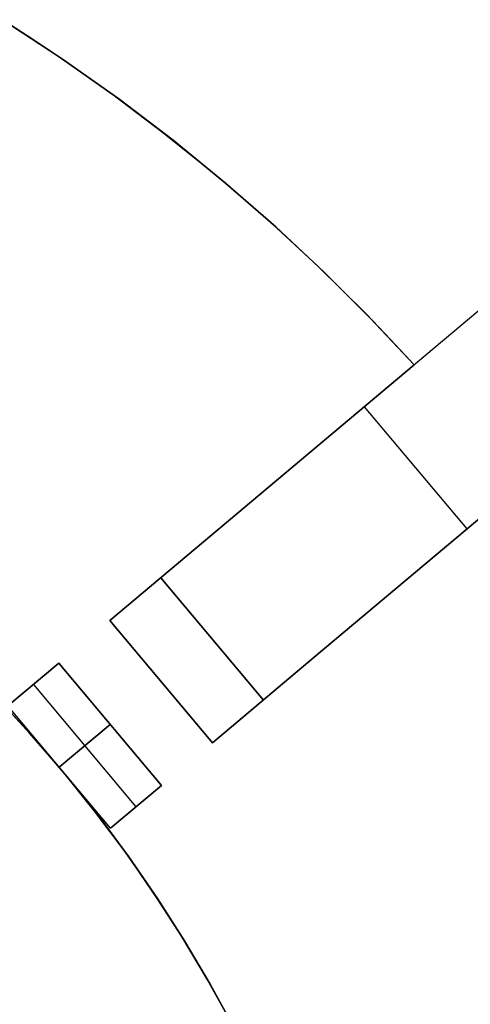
# Model space of a CAD drawing. Header units: millimetres. Extents: x 560 to 900, y 2299 to 2636.
# Tile 42 of 44: x 811 to 845, y 2521 to 2595. Entities that reach past the tile are written whole.
import ezdxf

# ---------------------------------------------------------------- set-up
doc = ezdxf.new("R2010")
doc.units = ezdxf.units.MM

msp = doc.modelspace()

# ---------------------------------------------------------------- linework, layer by layer
at = {"extrusion": (0.866025, -0.5, 2.09054e-15)}
msp.add_lwpolyline([(2672.226, 86.995), (2672.211, 87.849), (2672.168, 88.701), (2672.095, 89.552), (2671.993, 90.399), (2671.862, 91.243), (2671.703, 92.081), (2671.515, 92.914), (2671.299, 93.74), (2671.054, 94.558), (2670.782, 95.367), (2670.483, 96.166), (2670.156, 96.955), (2669.803, 97.732), (2669.423, 98.497), (2669.017, 99.248), (2668.586, 99.985), (2668.13, 100.706), (2667.65, 101.412), (2667.146, 102.101), (2666.619, 102.772), (2666.069, 103.425), (2665.497, 104.059), (2664.903, 104.673), (2664.29, 105.266), (2663.656, 105.838), (2663.003, 106.388), (2662.332, 106.915), (2661.643, 107.419), (2660.937, 107.9), (2660.215, 108.355), (2659.479, 108.787), (2658.727, 109.192), (2657.963, 109.572), (2657.186, 109.925), (2656.397, 110.252), (2655.598, 110.552), (2654.789, 110.824), (2653.971, 111.068), (2653.145, 111.284), (2652.312, 111.472), (2651.474, 111.631), (2650.63, 111.762), (2649.782, 111.864), (2648.932, 111.937), (2648.079, 111.98), (2647.226, 111.995)], dxfattribs=at)
at = {"extrusion": (0.866025, -0.5, -1.74746e-14)}
msp.add_lwpolyline([(2647.226, -188.005), (2648.079, -187.99), (2648.932, -187.947), (2649.782, -187.874), (2650.63, -187.772), (2651.474, -187.641), (2652.312, -187.482), (2653.145, -187.294), (2653.971, -187.078), (2654.789, -186.834), (2655.598, -186.562), (2656.397, -186.262), (2657.186, -185.935), (2657.963, -185.582), (2658.727, -185.202), (2659.479, -184.797), (2660.215, -184.365), (2660.937, -183.91), (2661.643, -183.429), (2662.332, -182.925), (2663.003, -182.398), (2663.656, -181.848), (2664.29, -181.276), (2664.903, -180.683), (2665.497, -180.069), (2666.069, -179.435), (2666.619, -178.782), (2667.146, -178.111), (2667.65, -177.422), (2668.13, -176.716), (2668.586, -175.995), (2669.017, -175.258), (2669.423, -174.507), (2669.803, -173.742), (2670.156, -172.965), (2670.483, -172.176), (2670.782, -171.377), (2671.054, -170.568), (2671.299, -169.75), (2671.515, -168.924), (2671.703, -168.091), (2671.862, -167.253), (2671.993, -166.409), (2672.095, -165.562), (2672.168, -164.711), (2672.211, -163.859), (2672.226, -163.005)], dxfattribs=at)
at = {"extrusion": (0.866025, -0.5, -1.55064e-16)}
msp.add_lwpolyline([(2647.226, 111.995), (2648.079, 111.98), (2648.932, 111.937), (2649.782, 111.864), (2650.63, 111.762), (2651.474, 111.631), (2652.312, 111.472), (2653.145, 111.284), (2653.971, 111.068), (2654.789, 110.824), (2655.598, 110.552), (2656.397, 110.252), (2657.186, 109.925), (2657.963, 109.572), (2658.727, 109.192), (2659.479, 108.787), (2660.215, 108.355), (2660.937, 107.9), (2661.643, 107.419), (2662.332, 106.915), (2663.003, 106.388), (2663.656, 105.838), (2664.29, 105.266), (2664.903, 104.673), (2665.497, 104.059), (2666.069, 103.425), (2666.619, 102.772), (2667.146, 102.101), (2667.65, 101.412), (2668.13, 100.706), (2668.586, 99.985), (2669.017, 99.248), (2669.423, 98.497), (2669.803, 97.732), (2670.156, 96.955), (2670.483, 96.166), (2670.782, 95.367), (2671.054, 94.558), (2671.299, 93.74), (2671.515, 92.914), (2671.703, 92.081), (2671.862, 91.243), (2671.993, 90.399), (2672.095, 89.552), (2672.168, 88.701), (2672.211, 87.849), (2672.226, 86.995)], dxfattribs=at)
at = {"extrusion": (0.866025, -0.5, -3.47948e-14)}
msp.add_lwpolyline([(2672.226, -163.005), (2672.211, -163.859), (2672.168, -164.711), (2672.095, -165.562), (2671.993, -166.409), (2671.862, -167.253), (2671.703, -168.091), (2671.515, -168.924), (2671.299, -169.75), (2671.054, -170.568), (2670.782, -171.377), (2670.483, -172.176), (2670.156, -172.965), (2669.803, -173.742), (2669.423, -174.507), (2669.017, -175.258), (2668.586, -175.995), (2668.13, -176.716), (2667.65, -177.422), (2667.146, -178.111), (2666.619, -178.782), (2666.069, -179.435), (2665.497, -180.069), (2664.903, -180.683), (2664.29, -181.276), (2663.656, -181.848), (2663.003, -182.398), (2662.332, -182.925), (2661.643, -183.429), (2660.937, -183.91), (2660.215, -184.365), (2659.479, -184.797), (2658.727, -185.202), (2657.963, -185.582), (2657.186, -185.935), (2656.397, -186.262), (2655.598, -186.562), (2654.789, -186.834), (2653.971, -187.078), (2653.145, -187.294), (2652.312, -187.482), (2651.474, -187.641), (2650.63, -187.772), (2649.782, -187.874), (2648.932, -187.947), (2648.079, -187.99), (2647.226, -188.005)], dxfattribs=at)
for points in [[(810.136, 2594.656), (814.185, 2592.005), (818.196, 2589.188), (822.16, 2586.205), (826.069, 2583.054), (829.913, 2579.737), (833.683, 2576.253), (837.367, 2572.604), (839.175, 2570.719), (840.958, 2568.793)], [(810.136, 2594.656), (814.185, 2592.005), (818.196, 2589.188), (822.16, 2586.205), (826.069, 2583.054), (829.913, 2579.737), (833.683, 2576.253), (837.367, 2572.604), (839.175, 2570.719), (840.958, 2568.793)], [(810.136, 2594.656), (812.342, 2593.234), (814.513, 2591.781), (818.746, 2588.786), (822.831, 2585.679), (826.766, 2582.47), (830.547, 2579.167), (834.174, 2575.781), (837.644, 2572.32), (840.958, 2568.793)], [(810.136, 2594.656), (812.342, 2593.234), (814.513, 2591.781), (818.746, 2588.786), (822.831, 2585.679), (826.766, 2582.47), (830.547, 2579.167), (834.174, 2575.781), (837.644, 2572.32), (840.958, 2568.793)], [(840.958, 2568.793), (837.644, 2572.32), (834.174, 2575.781), (830.547, 2579.167), (826.766, 2582.47), (822.831, 2585.679), (818.746, 2588.786), (814.513, 2591.781), (812.342, 2593.234), (810.136, 2594.656)], [(840.958, 2568.793), (837.644, 2572.32), (834.174, 2575.781), (830.547, 2579.167), (826.766, 2582.47), (822.831, 2585.679), (818.746, 2588.786), (814.513, 2591.781), (812.342, 2593.234), (810.136, 2594.656)], [(810.136, 2594.656), (814.185, 2592.005), (818.196, 2589.188), (822.16, 2586.205), (826.069, 2583.054), (829.913, 2579.737), (833.683, 2576.253), (837.367, 2572.604), (839.175, 2570.719), (840.958, 2568.793)], [(840.958, 2568.793), (837.644, 2572.32), (834.174, 2575.781), (830.547, 2579.167), (826.766, 2582.47), (822.831, 2585.679), (818.746, 2588.786), (814.513, 2591.781), (812.342, 2593.234), (810.136, 2594.656)], [(840.958, 2568.793), (837.644, 2572.32), (834.174, 2575.781), (830.547, 2579.167), (826.766, 2582.47), (822.831, 2585.679), (818.746, 2588.786), (814.513, 2591.781), (812.342, 2593.234), (810.136, 2594.656)], [(856.371, 2581.726), (818.069, 2549.587)], [(827.263, 2519.235), (825.422, 2522.58), (823.465, 2525.859), (821.395, 2529.068), (819.216, 2532.203), (816.929, 2535.26), (814.537, 2538.237), (812.043, 2541.128), (809.451, 2543.932), (806.763, 2546.643), (803.982, 2549.26), (801.112, 2551.779), (798.157, 2554.196), (795.119, 2556.51), (792.003, 2558.716), (788.812, 2560.814), (785.55, 2562.799), (782.222, 2564.67), (778.83, 2566.424), (775.38, 2568.059), (771.875, 2569.574), (768.319, 2570.966), (764.717, 2572.233), (761.074, 2573.376)], [(827.263, 2519.235), (825.422, 2522.58), (823.465, 2525.859), (821.395, 2529.068), (819.216, 2532.203), (816.929, 2535.26), (814.537, 2538.237), (812.043, 2541.128), (809.451, 2543.932), (806.763, 2546.643), (803.982, 2549.26), (801.112, 2551.779), (798.157, 2554.196), (795.119, 2556.51), (792.003, 2558.716), (788.812, 2560.814), (785.55, 2562.799), (782.222, 2564.67), (778.83, 2566.424), (775.38, 2568.059), (771.875, 2569.574), (768.319, 2570.966), (764.717, 2572.233), (761.074, 2573.376)], [(864.084, 2572.533), (825.782, 2540.394)], [(840.958, 2568.793), (825.729, 2556.014)], [(825.729, 2556.014), (840.958, 2568.793)], [(840.958, 2568.793), (825.729, 2556.014)], [(825.729, 2556.014), (840.958, 2568.793)], [(840.958, 2568.793), (825.729, 2556.014)], [(825.729, 2556.014), (840.958, 2568.793)], [(844.933, 2556.464), (837.22, 2565.656)], [(844.933, 2556.464), (837.22, 2565.656)], [(833.443, 2546.822), (848.671, 2559.6)], [(848.671, 2559.6), (833.443, 2546.822)], [(833.443, 2546.822), (848.671, 2559.6)], [(848.671, 2559.6), (833.443, 2546.822)], [(833.443, 2546.822), (848.671, 2559.6)], [(848.671, 2559.6), (833.443, 2546.822)], [(825.729, 2556.014), (818.069, 2549.587)], [(818.069, 2549.587), (825.729, 2556.014)], [(825.729, 2556.014), (818.069, 2549.587)], [(818.069, 2549.587), (825.729, 2556.014)], [(825.729, 2556.014), (818.069, 2549.587)], [(818.069, 2549.587), (825.729, 2556.014)], [(829.612, 2543.608), (821.899, 2552.8)], [(829.612, 2543.608), (821.899, 2552.8)], [(821.899, 2552.8), (829.612, 2543.608)], [(821.899, 2552.8), (829.612, 2543.608)], [(825.782, 2540.394), (818.069, 2549.587)], [(825.782, 2540.394), (818.069, 2549.587)], [(825.782, 2540.394), (818.069, 2549.587)], [(825.782, 2540.394), (818.069, 2549.587)], [(825.782, 2540.394), (818.069, 2549.587)], [(825.782, 2540.394), (818.069, 2549.587)], [(825.782, 2540.394), (818.069, 2549.587)], [(825.782, 2540.394), (818.069, 2549.587)], [(818.069, 2549.587), (825.782, 2540.394)], [(818.069, 2549.587), (825.782, 2540.394)], [(818.069, 2549.587), (825.782, 2540.394)], [(818.069, 2549.587), (825.782, 2540.394)], [(825.782, 2540.394), (833.443, 2546.822)], [(833.443, 2546.822), (825.782, 2540.394)], [(825.782, 2540.394), (833.443, 2546.822)], [(833.443, 2546.822), (825.782, 2540.394)], [(825.782, 2540.394), (833.443, 2546.822)], [(833.443, 2546.822), (825.782, 2540.394)], [(814.238, 2546.373), (810.408, 2543.159)], [(810.408, 2543.159), (814.238, 2546.373)], [(821.952, 2537.18), (814.238, 2546.373)], [(821.952, 2537.18), (814.238, 2546.373)], [(814.238, 2546.373), (821.952, 2537.18)], [(812.323, 2544.766), (820.037, 2535.573)], [(812.323, 2544.766), (820.037, 2535.573)], [(827.434, 2518.911), (825.616, 2522.239), (823.685, 2525.502), (821.642, 2528.697), (819.491, 2531.82), (817.233, 2534.867), (814.871, 2537.834), (812.409, 2540.717), (809.848, 2543.515)], [(809.848, 2543.515), (812.409, 2540.717), (814.871, 2537.834), (817.233, 2534.867), (819.491, 2531.82), (821.642, 2528.697), (823.685, 2525.502), (825.616, 2522.239), (827.434, 2518.911)], [(818.122, 2533.966), (810.408, 2543.159)], [(818.122, 2533.966), (810.408, 2543.159)], [(818.095, 2541.776), (814.265, 2538.562)], [(814.265, 2538.562), (818.095, 2541.776)], [(818.122, 2533.966), (821.952, 2537.18)], [(821.952, 2537.18), (818.122, 2533.966)]]:
    msp.add_lwpolyline(points)
at = {"extrusion": (-0.642788, 0.766044, -1.40859e-15)}
msp.add_lwpolyline([(-2315.52, 86.995), (-2315.505, 87.849), (-2315.461, 88.701), (-2315.388, 89.552), (-2315.287, 90.399), (-2315.156, 91.243), (-2314.997, 92.081), (-2314.809, 92.914), (-2314.592, 93.74), (-2314.348, 94.558), (-2314.076, 95.367), (-2313.777, 96.166), (-2313.45, 96.955), (-2313.096, 97.732), (-2312.717, 98.497), (-2312.311, 99.248), (-2311.88, 99.985), (-2311.424, 100.706), (-2310.944, 101.412), (-2310.44, 102.101), (-2309.912, 102.772), (-2309.362, 103.425), (-2308.79, 104.059), (-2308.197, 104.673), (-2307.583, 105.266), (-2306.95, 105.838), (-2306.297, 106.388), (-2305.625, 106.915), (-2304.937, 107.419), (-2304.231, 107.9), (-2303.509, 108.355), (-2302.772, 108.787), (-2302.021, 109.192), (-2301.257, 109.572), (-2300.48, 109.925), (-2299.691, 110.252), (-2298.892, 110.552), (-2298.082, 110.824), (-2297.264, 111.068), (-2296.439, 111.284), (-2295.606, 111.472), (-2294.767, 111.631), (-2293.924, 111.762), (-2293.076, 111.864), (-2292.226, 111.937), (-2291.373, 111.98), (-2290.52, 111.995)], dxfattribs=at)
at = {"extrusion": (-0.642788, 0.766044, 9.91711e-15)}
msp.add_lwpolyline([(-2290.52, -188.005), (-2291.373, -187.99), (-2292.226, -187.947), (-2293.076, -187.874), (-2293.924, -187.772), (-2294.767, -187.641), (-2295.606, -187.482), (-2296.439, -187.294), (-2297.264, -187.078), (-2298.082, -186.834), (-2298.892, -186.562), (-2299.691, -186.262), (-2300.48, -185.935), (-2301.257, -185.582), (-2302.021, -185.202), (-2302.772, -184.797), (-2303.509, -184.365), (-2304.231, -183.91), (-2304.937, -183.429), (-2305.625, -182.925), (-2306.297, -182.398), (-2306.95, -181.848), (-2307.583, -181.276), (-2308.197, -180.683), (-2308.79, -180.069), (-2309.362, -179.435), (-2309.912, -178.782), (-2310.44, -178.111), (-2310.944, -177.422), (-2311.424, -176.716), (-2311.88, -175.995), (-2312.311, -175.258), (-2312.717, -174.507), (-2313.096, -173.742), (-2313.45, -172.965), (-2313.777, -172.176), (-2314.076, -171.377), (-2314.348, -170.568), (-2314.592, -169.75), (-2314.809, -168.924), (-2314.997, -168.091), (-2315.156, -167.253), (-2315.287, -166.409), (-2315.388, -165.562), (-2315.461, -164.711), (-2315.505, -163.859), (-2315.52, -163.005)], dxfattribs=at)
at = {"extrusion": (4.54545e-05, -8.01486e-06, 1)}
msp.add_lwpolyline([(839.998, 2467.856), (839.933, 2471.648), (839.737, 2475.435), (839.41, 2479.213), (838.954, 2482.977), (838.368, 2486.724), (837.653, 2490.448), (836.811, 2494.145), (835.841, 2497.811), (834.745, 2501.442), (833.526, 2505.033), (832.183, 2508.579), (830.718, 2512.077), (829.134, 2515.522), (827.432, 2518.911), (825.615, 2522.239), (823.683, 2525.503), (821.64, 2528.698), (819.489, 2531.82), (817.231, 2534.867), (814.869, 2537.834), (812.407, 2540.718), (809.846, 2543.515), (807.191, 2546.222), (804.444, 2548.836), (801.609, 2551.354), (798.688, 2553.773), (795.686, 2556.09), (792.605, 2558.301), (789.451, 2560.406), (786.225, 2562.4), (782.933, 2564.282), (779.578, 2566.049), (776.164, 2567.7), (772.695, 2569.232), (769.175, 2570.643), (765.609, 2571.932), (762, 2573.098), (758.354, 2574.139), (754.674, 2575.053), (750.964, 2575.84), (747.229, 2576.498), (743.474, 2577.027), (739.703, 2577.427), (735.921, 2577.697), (732.131, 2577.835), (728.339, 2577.844), (724.549, 2577.721), (720.765, 2577.468), (716.993, 2577.085), (713.235, 2576.571), (709.498, 2575.929), (705.785, 2575.158), (702.101, 2574.26), (698.45, 2573.235), (694.836, 2572.085), (691.265, 2570.811), (687.739, 2569.415), (684.263, 2567.898), (680.842, 2566.262), (677.479, 2564.509), (674.179, 2562.641), (670.945, 2560.661), (667.781, 2558.57), (664.692, 2556.372), (661.679, 2554.068), (658.748, 2551.662), (655.902, 2549.156), (653.144, 2546.554), (650.477, 2543.858), (647.904, 2541.072), (645.429, 2538.199), (643.055, 2535.242), (640.784, 2532.205), (638.619, 2529.092), (636.562, 2525.906), (634.617, 2522.651), (632.785, 2519.33), (631.069, 2515.949), (629.47, 2512.51), (627.99, 2509.019), (626.632, 2505.478)], dxfattribs=at)
at = {"extrusion": (-4.54545e-05, 8.01486e-06, 1)}
msp.add_lwpolyline([(626.636, 2505.478), (627.994, 2509.018), (629.474, 2512.51), (631.073, 2515.948), (632.789, 2519.33), (634.621, 2522.65), (636.567, 2525.905), (638.623, 2529.091), (640.788, 2532.205), (643.059, 2535.241), (645.434, 2538.198), (647.908, 2541.071), (650.481, 2543.858), (653.148, 2546.553), (655.906, 2549.156), (658.753, 2551.661), (661.684, 2554.068), (664.696, 2556.371), (667.786, 2558.57), (670.949, 2560.66), (674.183, 2562.641), (677.484, 2564.508), (680.846, 2566.261), (684.268, 2567.897), (687.743, 2569.414), (691.269, 2570.81), (694.84, 2572.084), (698.454, 2573.234), (702.105, 2574.259), (705.789, 2575.157), (709.502, 2575.928), (713.24, 2576.571), (716.997, 2577.084), (720.769, 2577.467), (724.553, 2577.72), (728.343, 2577.843), (732.135, 2577.835), (735.925, 2577.696), (739.708, 2577.426), (743.479, 2577.027), (747.234, 2576.497), (750.968, 2575.839), (754.678, 2575.052), (758.358, 2574.138), (762.005, 2573.097), (765.613, 2571.932), (769.179, 2570.642), (772.699, 2569.231), (776.168, 2567.699), (779.582, 2566.048), (782.937, 2564.281), (786.229, 2562.399), (789.455, 2560.405), (792.609, 2558.301), (795.69, 2556.089), (798.692, 2553.772), (801.613, 2551.354), (804.448, 2548.836), (807.195, 2546.221), (809.851, 2543.514), (812.411, 2540.717), (814.874, 2537.833), (817.235, 2534.866), (819.493, 2531.819), (821.645, 2528.697), (823.687, 2525.502), (825.619, 2522.238), (827.436, 2518.91), (829.138, 2515.522), (830.722, 2512.076), (832.187, 2508.578), (833.53, 2505.032), (834.75, 2501.441), (835.845, 2497.811), (836.815, 2494.145), (837.657, 2490.447), (838.372, 2486.723), (838.958, 2482.977), (839.415, 2479.212), (839.741, 2475.434), (839.937, 2471.647), (840.002, 2467.855)], dxfattribs=at)
at = {"extrusion": (-0.642788, 0.766044, -7.9614e-15)}
msp.add_lwpolyline([(-2315.52, 86.995), (-2315.505, 87.849), (-2315.461, 88.701), (-2315.388, 89.552), (-2315.287, 90.399), (-2315.156, 91.243), (-2314.997, 92.081), (-2314.809, 92.914), (-2314.592, 93.74), (-2314.348, 94.558), (-2314.076, 95.367), (-2313.777, 96.166), (-2313.45, 96.955), (-2313.096, 97.732), (-2312.717, 98.497), (-2312.311, 99.248), (-2311.88, 99.985), (-2311.424, 100.706), (-2310.944, 101.412), (-2310.44, 102.101), (-2309.912, 102.772), (-2309.362, 103.425), (-2308.79, 104.059), (-2308.197, 104.673), (-2307.583, 105.266), (-2306.95, 105.838), (-2306.297, 106.388), (-2305.625, 106.915), (-2304.937, 107.419), (-2304.231, 107.9), (-2303.509, 108.355), (-2302.772, 108.787), (-2302.021, 109.192), (-2301.257, 109.572), (-2300.48, 109.925), (-2299.691, 110.252), (-2298.892, 110.552), (-2298.082, 110.824), (-2297.264, 111.068), (-2296.439, 111.284), (-2295.606, 111.472), (-2294.767, 111.631), (-2293.924, 111.762), (-2293.076, 111.864), (-2292.226, 111.937), (-2291.373, 111.98), (-2290.52, 111.995)], dxfattribs=at)
at = {"extrusion": (-0.642788, 0.766044, -2.37267e-14)}
msp.add_lwpolyline([(-2290.52, -188.005), (-2291.373, -187.99), (-2292.226, -187.947), (-2293.076, -187.874), (-2293.924, -187.772), (-2294.767, -187.641), (-2295.606, -187.482), (-2296.439, -187.294), (-2297.264, -187.078), (-2298.082, -186.834), (-2298.892, -186.562), (-2299.691, -186.262), (-2300.48, -185.935), (-2301.257, -185.582), (-2302.021, -185.202), (-2302.772, -184.797), (-2303.509, -184.365), (-2304.231, -183.91), (-2304.937, -183.429), (-2305.625, -182.925), (-2306.297, -182.398), (-2306.95, -181.848), (-2307.583, -181.276), (-2308.197, -180.683), (-2308.79, -180.069), (-2309.362, -179.435), (-2309.912, -178.782), (-2310.44, -178.111), (-2310.944, -177.422), (-2311.424, -176.716), (-2311.88, -175.995), (-2312.311, -175.258), (-2312.717, -174.507), (-2313.096, -173.742), (-2313.45, -172.965), (-2313.777, -172.176), (-2314.076, -171.377), (-2314.348, -170.568), (-2314.592, -169.75), (-2314.809, -168.924), (-2314.997, -168.091), (-2315.156, -167.253), (-2315.287, -166.409), (-2315.388, -165.562), (-2315.461, -164.711), (-2315.505, -163.859), (-2315.52, -163.005)], dxfattribs=at)
at = {"extrusion": (-0.642788, 0.766044, -1.91799e-15)}
msp.add_lwpolyline([(-2290.52, 111.995), (-2291.373, 111.98), (-2292.226, 111.937), (-2293.076, 111.864), (-2293.924, 111.762), (-2294.767, 111.631), (-2295.606, 111.472), (-2296.439, 111.284), (-2297.264, 111.068), (-2298.082, 110.824), (-2298.892, 110.552), (-2299.691, 110.252), (-2300.48, 109.925), (-2301.257, 109.572), (-2302.021, 109.192), (-2302.772, 108.787), (-2303.509, 108.355), (-2304.231, 107.9), (-2304.937, 107.419), (-2305.625, 106.915), (-2306.297, 106.388), (-2306.95, 105.838), (-2307.583, 105.266), (-2308.197, 104.673), (-2308.79, 104.059), (-2309.362, 103.425), (-2309.912, 102.772), (-2310.44, 102.101), (-2310.944, 101.412), (-2311.424, 100.706), (-2311.88, 99.985), (-2312.311, 99.248), (-2312.717, 98.497), (-2313.096, 97.732), (-2313.45, 96.955), (-2313.777, 96.166), (-2314.076, 95.367), (-2314.348, 94.558), (-2314.592, 93.74), (-2314.809, 92.914), (-2314.997, 92.081), (-2315.156, 91.243), (-2315.287, 90.399), (-2315.388, 89.552), (-2315.461, 88.701), (-2315.505, 87.849), (-2315.52, 86.995)], dxfattribs=at)
at = {"extrusion": (-0.642788, 0.766044, -1.13988e-14)}
msp.add_lwpolyline([(-2315.52, -163.005), (-2315.505, -163.859), (-2315.461, -164.711), (-2315.388, -165.562), (-2315.287, -166.409), (-2315.156, -167.253), (-2314.997, -168.091), (-2314.809, -168.924), (-2314.592, -169.75), (-2314.348, -170.568), (-2314.076, -171.377), (-2313.777, -172.176), (-2313.45, -172.965), (-2313.096, -173.742), (-2312.717, -174.507), (-2312.311, -175.258), (-2311.88, -175.995), (-2311.424, -176.716), (-2310.944, -177.422), (-2310.44, -178.111), (-2309.912, -178.782), (-2309.362, -179.435), (-2308.79, -180.069), (-2308.197, -180.683), (-2307.583, -181.276), (-2306.95, -181.848), (-2306.297, -182.398), (-2305.625, -182.925), (-2304.937, -183.429), (-2304.231, -183.91), (-2303.509, -184.365), (-2302.772, -184.797), (-2302.021, -185.202), (-2301.257, -185.582), (-2300.48, -185.935), (-2299.691, -186.262), (-2298.892, -186.562), (-2298.082, -186.834), (-2297.264, -187.078), (-2296.439, -187.294), (-2295.606, -187.482), (-2294.767, -187.641), (-2293.924, -187.772), (-2293.076, -187.874), (-2292.226, -187.947), (-2291.373, -187.99), (-2290.52, -188.005)], dxfattribs=at)
at = {"extrusion": (1, 0, 0)}
for points in [[(2568.793, -12.005), (2568.793, -0.005)], [(2568.793, 39.995), (2568.793, 51.995)], [(2568.793, -128.005), (2568.793, -116.005)], [(2556.014, 118.766), (2556.014, 51.995)], [(2556.014, 39.995), (2556.014, -0.005)], [(2556.014, -12.005), (2556.014, -116.005)], [(2556.014, -128.005), (2556.014, -194.776)], [(2549.587, -128.005), (2549.587, -138.005)], [(2549.587, -12.005), (2549.587, -116.005)], [(2549.587, 39.995), (2549.587, -0.005)], [(2549.587, 61.995), (2549.587, 51.995)], [(2546.822, 118.766), (2546.822, 51.995)], [(2546.822, 39.995), (2546.822, -0.005)], [(2546.822, -12.005), (2546.822, -116.005)], [(2546.822, -128.005), (2546.822, -194.776)], [(2544.99, -128.005), (2544.99, -138.005)], [(2544.99, -12.005), (2544.99, -116.005)], [(2544.99, 39.995), (2544.99, -0.005)], [(2544.99, 61.995), (2544.99, 51.995)], [(2540.394, -138.005), (2540.394, -128.005)], [(2540.394, -116.005), (2540.394, -12.005)], [(2540.394, -0.005), (2540.394, 39.995)], [(2540.394, 51.995), (2540.394, 61.995)]]:
    msp.add_lwpolyline(points, dxfattribs=at)
at = {"extrusion": (-0.642788, 0.766044, 8.29965e-15)}
msp.add_lwpolyline([(-2290.52, 111.995), (-2289.837, 112.007), (-2289.155, 112.042), (-2288.474, 112.1), (-2287.796, 112.181), (-2287.121, 112.286), (-2286.45, 112.413), (-2285.784, 112.564), (-2285.124, 112.737), (-2284.469, 112.932), (-2283.822, 113.15), (-2283.182, 113.389), (-2282.552, 113.651), (-2281.93, 113.934), (-2281.318, 114.237), (-2280.717, 114.562), (-2280.128, 114.907), (-2279.551, 115.271), (-2278.986, 115.656), (-2278.435, 116.059), (-2277.898, 116.481), (-2277.375, 116.921), (-2276.868, 117.378), (-2276.377, 117.853), (-2275.903, 118.344), (-2275.445, 118.851), (-2275.005, 119.373), (-2274.583, 119.91), (-2274.18, 120.461), (-2273.796, 121.026), (-2273.431, 121.603), (-2273.086, 122.193), (-2272.762, 122.794), (-2272.458, 123.405), (-2272.175, 124.027), (-2271.914, 124.658), (-2271.674, 125.297), (-2271.457, 125.945), (-2271.261, 126.599), (-2271.088, 127.26), (-2270.938, 127.926), (-2270.81, 128.597), (-2270.706, 129.272), (-2270.624, 129.95), (-2270.566, 130.63), (-2270.531, 131.312), (-2270.52, 131.995)], dxfattribs=at)
at = {"extrusion": (-0.642788, 0.766044, -4.9062e-16)}
msp.add_lwpolyline([(-2270.52, -208.005), (-2270.531, -207.322), (-2270.566, -206.64), (-2270.624, -205.96), (-2270.706, -205.282), (-2270.81, -204.607), (-2270.938, -203.936), (-2271.088, -203.27), (-2271.261, -202.609), (-2271.457, -201.955), (-2271.674, -201.307), (-2271.914, -200.668), (-2272.175, -200.037), (-2272.458, -199.415), (-2272.762, -198.804), (-2273.086, -198.203), (-2273.431, -197.613), (-2273.796, -197.036), (-2274.18, -196.471), (-2274.583, -195.92), (-2275.005, -195.383), (-2275.445, -194.861), (-2275.903, -194.354), (-2276.377, -193.863), (-2276.868, -193.388), (-2277.375, -192.931), (-2277.898, -192.491), (-2278.435, -192.069), (-2278.986, -191.666), (-2279.551, -191.281), (-2280.128, -190.917), (-2280.717, -190.572), (-2281.318, -190.247), (-2281.93, -189.944), (-2282.552, -189.661), (-2283.182, -189.399), (-2283.822, -189.16), (-2284.469, -188.942), (-2285.124, -188.747), (-2285.784, -188.574), (-2286.45, -188.423), (-2287.121, -188.296), (-2287.796, -188.191), (-2288.474, -188.11), (-2289.155, -188.052), (-2289.837, -188.017), (-2290.52, -188.005)], dxfattribs=at)
at = {"extrusion": (-0.642788, 0.766044, -8.46011e-15)}
msp.add_lwpolyline([(-2270.52, 131.995), (-2270.531, 131.312), (-2270.566, 130.63), (-2270.624, 129.95), (-2270.706, 129.272), (-2270.81, 128.597), (-2270.938, 127.926), (-2271.088, 127.26), (-2271.261, 126.599), (-2271.457, 125.945), (-2271.674, 125.297), (-2271.914, 124.658), (-2272.175, 124.027), (-2272.458, 123.405), (-2272.762, 122.794), (-2273.086, 122.193), (-2273.431, 121.603), (-2273.796, 121.026), (-2274.18, 120.461), (-2274.583, 119.91), (-2275.005, 119.373), (-2275.445, 118.851), (-2275.903, 118.344), (-2276.377, 117.853), (-2276.868, 117.378), (-2277.375, 116.921), (-2277.898, 116.481), (-2278.435, 116.059), (-2278.986, 115.656), (-2279.551, 115.271), (-2280.128, 114.907), (-2280.717, 114.562), (-2281.318, 114.237), (-2281.93, 113.934), (-2282.552, 113.651), (-2283.182, 113.389), (-2283.822, 113.15), (-2284.469, 112.932), (-2285.124, 112.737), (-2285.784, 112.564), (-2286.45, 112.413), (-2287.121, 112.286), (-2287.796, 112.181), (-2288.474, 112.1), (-2289.155, 112.042), (-2289.837, 112.007), (-2290.52, 111.995)], dxfattribs=at)
at = {"extrusion": (-0.642788, 0.766044, -2.08409e-14)}
msp.add_lwpolyline([(-2290.52, -188.005), (-2289.837, -188.017), (-2289.155, -188.052), (-2288.474, -188.11), (-2287.796, -188.191), (-2287.121, -188.296), (-2286.45, -188.423), (-2285.784, -188.574), (-2285.124, -188.747), (-2284.469, -188.942), (-2283.822, -189.16), (-2283.182, -189.399), (-2282.552, -189.661), (-2281.93, -189.944), (-2281.318, -190.247), (-2280.717, -190.572), (-2280.128, -190.917), (-2279.551, -191.281), (-2278.986, -191.666), (-2278.435, -192.069), (-2277.898, -192.491), (-2277.375, -192.931), (-2276.868, -193.388), (-2276.377, -193.863), (-2275.903, -194.354), (-2275.445, -194.861), (-2275.005, -195.383), (-2274.583, -195.92), (-2274.18, -196.471), (-2273.796, -197.036), (-2273.431, -197.613), (-2273.086, -198.203), (-2272.762, -198.804), (-2272.458, -199.415), (-2272.175, -200.037), (-2271.914, -200.668), (-2271.674, -201.307), (-2271.457, -201.955), (-2271.261, -202.609), (-2271.088, -203.27), (-2270.938, -203.936), (-2270.81, -204.607), (-2270.706, -205.282), (-2270.624, -205.96), (-2270.566, -206.64), (-2270.531, -207.322), (-2270.52, -208.005)], dxfattribs=at)
at = {"extrusion": (-0.642788, 0.766044, -6.72741e-15)}
msp.add_lwpolyline([(-2270.52, 131.995), (-2270.531, 131.312), (-2270.566, 130.63), (-2270.624, 129.95), (-2270.706, 129.272), (-2270.81, 128.597), (-2270.938, 127.926), (-2271.088, 127.26), (-2271.261, 126.599), (-2271.457, 125.945), (-2271.674, 125.297), (-2271.914, 124.658), (-2272.175, 124.027), (-2272.458, 123.405), (-2272.762, 122.794), (-2273.086, 122.193), (-2273.431, 121.603), (-2273.796, 121.026), (-2274.18, 120.461), (-2274.583, 119.91), (-2275.005, 119.373), (-2275.445, 118.851), (-2275.903, 118.344), (-2276.377, 117.853), (-2276.868, 117.378), (-2277.375, 116.921), (-2277.898, 116.481), (-2278.435, 116.059), (-2278.986, 115.656), (-2279.551, 115.271), (-2280.128, 114.907), (-2280.717, 114.562), (-2281.318, 114.237), (-2281.93, 113.934), (-2282.552, 113.651), (-2283.182, 113.389), (-2283.822, 113.15), (-2284.469, 112.932), (-2285.124, 112.737), (-2285.784, 112.564), (-2286.45, 112.413), (-2287.121, 112.286), (-2287.796, 112.181), (-2288.474, 112.1), (-2289.155, 112.042), (-2289.837, 112.007), (-2290.52, 111.995)], dxfattribs=at)
at = {"extrusion": (-0.642788, 0.766044, 2.11426e-14)}
msp.add_lwpolyline([(-2290.52, -188.005), (-2289.837, -188.017), (-2289.155, -188.052), (-2288.474, -188.11), (-2287.796, -188.191), (-2287.121, -188.296), (-2286.45, -188.423), (-2285.784, -188.574), (-2285.124, -188.747), (-2284.469, -188.942), (-2283.822, -189.16), (-2283.182, -189.399), (-2282.552, -189.661), (-2281.93, -189.944), (-2281.318, -190.247), (-2280.717, -190.572), (-2280.128, -190.917), (-2279.551, -191.281), (-2278.986, -191.666), (-2278.435, -192.069), (-2277.898, -192.491), (-2277.375, -192.931), (-2276.868, -193.388), (-2276.377, -193.863), (-2275.903, -194.354), (-2275.445, -194.861), (-2275.005, -195.383), (-2274.583, -195.92), (-2274.18, -196.471), (-2273.796, -197.036), (-2273.431, -197.613), (-2273.086, -198.203), (-2272.762, -198.804), (-2272.458, -199.415), (-2272.175, -200.037), (-2271.914, -200.668), (-2271.674, -201.307), (-2271.457, -201.955), (-2271.261, -202.609), (-2271.088, -203.27), (-2270.938, -203.936), (-2270.81, -204.607), (-2270.706, -205.282), (-2270.624, -205.96), (-2270.566, -206.64), (-2270.531, -207.322), (-2270.52, -208.005)], dxfattribs=at)
at = {"extrusion": (-0.642788, 0.766044, -9.31105e-15)}
msp.add_lwpolyline([(-2270.52, 131.995), (-2270.514, 132.336), (-2270.496, 132.677), (-2270.467, 133.018), (-2270.426, 133.357), (-2270.374, 133.694), (-2270.31, 134.03), (-2270.235, 134.363), (-2270.149, 134.693), (-2270.051, 135.02), (-2269.942, 135.344), (-2269.822, 135.664), (-2269.692, 135.979), (-2269.55, 136.29), (-2269.398, 136.596), (-2269.236, 136.896), (-2269.064, 137.191), (-2268.881, 137.48), (-2268.689, 137.762), (-2268.488, 138.037), (-2268.277, 138.306), (-2268.057, 138.567), (-2267.828, 138.821), (-2267.591, 139.066), (-2267.345, 139.303), (-2267.092, 139.532), (-2266.83, 139.752), (-2266.562, 139.963), (-2266.286, 140.165), (-2266.004, 140.357), (-2265.715, 140.539), (-2265.421, 140.712), (-2265.12, 140.874), (-2264.814, 141.026), (-2264.504, 141.167), (-2264.188, 141.298), (-2263.868, 141.418), (-2263.545, 141.526), (-2263.218, 141.624), (-2262.887, 141.711), (-2262.554, 141.786), (-2262.219, 141.85), (-2261.881, 141.902), (-2261.542, 141.943), (-2261.202, 141.972), (-2260.861, 141.989), (-2260.52, 141.995)], dxfattribs=at)
at = {"extrusion": (-0.642788, 0.766044, 4.08283e-15)}
msp.add_lwpolyline([(-2260.52, -218.005), (-2260.861, -217.999), (-2261.202, -217.982), (-2261.542, -217.953), (-2261.881, -217.912), (-2262.219, -217.86), (-2262.554, -217.796), (-2262.887, -217.721), (-2263.218, -217.634), (-2263.545, -217.536), (-2263.868, -217.428), (-2264.188, -217.308), (-2264.504, -217.177), (-2264.814, -217.036), (-2265.12, -216.884), (-2265.421, -216.722), (-2265.715, -216.549), (-2266.004, -216.367), (-2266.286, -216.175), (-2266.562, -215.973), (-2266.83, -215.762), (-2267.092, -215.542), (-2267.345, -215.313), (-2267.591, -215.076), (-2267.828, -214.831), (-2268.057, -214.577), (-2268.277, -214.316), (-2268.488, -214.047), (-2268.689, -213.772), (-2268.881, -213.49), (-2269.064, -213.201), (-2269.236, -212.906), (-2269.398, -212.606), (-2269.55, -212.3), (-2269.692, -211.989), (-2269.822, -211.674), (-2269.942, -211.354), (-2270.051, -211.03), (-2270.149, -210.703), (-2270.235, -210.373), (-2270.31, -210.04), (-2270.374, -209.704), (-2270.426, -209.367), (-2270.467, -209.028), (-2270.496, -208.687), (-2270.514, -208.346), (-2270.52, -208.005)], dxfattribs=at)
at = {"extrusion": (-0.642788, 0.766044, 2.90583e-14)}
msp.add_lwpolyline([(-2265.52, -138.005), (-2265.508, -138.688), (-2265.473, -139.37), (-2265.415, -140.05), (-2265.333, -140.728), (-2265.229, -141.403), (-2265.101, -142.074), (-2264.951, -142.74), (-2264.778, -143.401), (-2264.582, -144.055), (-2264.365, -144.703), (-2264.125, -145.342), (-2263.864, -145.973), (-2263.581, -146.595), (-2263.277, -147.206), (-2262.953, -147.807), (-2262.608, -148.397), (-2262.243, -148.974), (-2261.859, -149.539), (-2261.456, -150.09), (-2261.034, -150.627), (-2260.594, -151.149), (-2260.136, -151.656), (-2259.662, -152.147), (-2259.171, -152.622), (-2258.664, -153.079), (-2258.141, -153.519), (-2257.604, -153.941), (-2257.053, -154.344), (-2256.489, -154.729), (-2255.911, -155.093), (-2255.322, -155.438), (-2254.721, -155.763), (-2254.109, -156.066), (-2253.488, -156.349), (-2252.857, -156.611), (-2252.217, -156.85), (-2251.57, -157.068), (-2250.915, -157.263), (-2250.255, -157.436), (-2249.589, -157.587), (-2248.918, -157.714), (-2248.243, -157.819), (-2247.565, -157.9), (-2246.884, -157.958), (-2246.202, -157.993), (-2245.52, -158.005)], dxfattribs=at)
at = {"extrusion": (-0.642788, 0.766044, -4.58547e-15)}
msp.add_lwpolyline([(-2245.52, 81.995), (-2246.202, 81.983), (-2246.884, 81.948), (-2247.565, 81.89), (-2248.243, 81.809), (-2248.918, 81.704), (-2249.589, 81.577), (-2250.255, 81.426), (-2250.915, 81.253), (-2251.57, 81.058), (-2252.217, 80.84), (-2252.857, 80.601), (-2253.488, 80.339), (-2254.109, 80.056), (-2254.721, 79.753), (-2255.322, 79.428), (-2255.911, 79.083), (-2256.489, 78.719), (-2257.053, 78.334), (-2257.604, 77.931), (-2258.141, 77.509), (-2258.664, 77.069), (-2259.171, 76.612), (-2259.662, 76.137), (-2260.136, 75.646), (-2260.594, 75.139), (-2261.034, 74.617), (-2261.456, 74.08), (-2261.859, 73.529), (-2262.243, 72.964), (-2262.608, 72.387), (-2262.953, 71.797), (-2263.277, 71.196), (-2263.581, 70.585), (-2263.864, 69.963), (-2264.125, 69.332), (-2264.365, 68.693), (-2264.582, 68.045), (-2264.778, 67.391), (-2264.951, 66.73), (-2265.101, 66.064), (-2265.229, 65.393), (-2265.333, 64.718), (-2265.415, 64.04), (-2265.473, 63.36), (-2265.508, 62.678), (-2265.52, 61.995)], dxfattribs=at)
at = {"extrusion": (-0.642788, 0.766044, 3.4178e-14)}
msp.add_lwpolyline([(-2270.52, 131.995), (-2270.514, 132.336), (-2270.496, 132.677), (-2270.467, 133.018), (-2270.426, 133.357), (-2270.374, 133.694), (-2270.31, 134.03), (-2270.235, 134.363), (-2270.149, 134.693), (-2270.051, 135.02), (-2269.942, 135.344), (-2269.822, 135.664), (-2269.692, 135.979), (-2269.55, 136.29), (-2269.398, 136.596), (-2269.236, 136.896), (-2269.064, 137.191), (-2268.881, 137.48), (-2268.689, 137.762), (-2268.488, 138.037), (-2268.277, 138.306), (-2268.057, 138.567), (-2267.828, 138.821), (-2267.591, 139.066), (-2267.345, 139.303), (-2267.092, 139.532), (-2266.83, 139.752), (-2266.562, 139.963), (-2266.286, 140.165), (-2266.004, 140.357), (-2265.715, 140.539), (-2265.421, 140.712), (-2265.12, 140.874), (-2264.814, 141.026), (-2264.504, 141.167), (-2264.188, 141.298), (-2263.868, 141.418), (-2263.545, 141.526), (-2263.218, 141.624), (-2262.887, 141.711), (-2262.554, 141.786), (-2262.219, 141.85), (-2261.881, 141.902), (-2261.542, 141.943), (-2261.202, 141.972), (-2260.861, 141.989), (-2260.52, 141.995)], dxfattribs=at)
at = {"extrusion": (-0.642788, 0.766044, 5.46504e-14)}
msp.add_lwpolyline([(-2260.52, -218.005), (-2260.861, -217.999), (-2261.202, -217.982), (-2261.542, -217.953), (-2261.881, -217.912), (-2262.219, -217.86), (-2262.554, -217.796), (-2262.887, -217.721), (-2263.218, -217.634), (-2263.545, -217.536), (-2263.868, -217.428), (-2264.188, -217.308), (-2264.504, -217.177), (-2264.814, -217.036), (-2265.12, -216.884), (-2265.421, -216.722), (-2265.715, -216.549), (-2266.004, -216.367), (-2266.286, -216.175), (-2266.562, -215.973), (-2266.83, -215.762), (-2267.092, -215.542), (-2267.345, -215.313), (-2267.591, -215.076), (-2267.828, -214.831), (-2268.057, -214.577), (-2268.277, -214.316), (-2268.488, -214.047), (-2268.689, -213.772), (-2268.881, -213.49), (-2269.064, -213.201), (-2269.236, -212.906), (-2269.398, -212.606), (-2269.55, -212.3), (-2269.692, -211.989), (-2269.822, -211.674), (-2269.942, -211.354), (-2270.051, -211.03), (-2270.149, -210.703), (-2270.235, -210.373), (-2270.31, -210.04), (-2270.374, -209.704), (-2270.426, -209.367), (-2270.467, -209.028), (-2270.496, -208.687), (-2270.514, -208.346), (-2270.52, -208.005)], dxfattribs=at)
at = {"extrusion": (-0.642788, 0.766044, 2.84992e-14)}
msp.add_lwpolyline([(-2245.52, -158.005), (-2246.202, -157.993), (-2246.884, -157.958), (-2247.565, -157.9), (-2248.243, -157.819), (-2248.918, -157.714), (-2249.589, -157.587), (-2250.255, -157.436), (-2250.915, -157.263), (-2251.57, -157.068), (-2252.217, -156.85), (-2252.857, -156.611), (-2253.488, -156.349), (-2254.109, -156.066), (-2254.721, -155.763), (-2255.322, -155.438), (-2255.911, -155.093), (-2256.489, -154.729), (-2257.053, -154.344), (-2257.604, -153.941), (-2258.141, -153.519), (-2258.664, -153.079), (-2259.171, -152.622), (-2259.662, -152.147), (-2260.136, -151.656), (-2260.594, -151.149), (-2261.034, -150.627), (-2261.456, -150.09), (-2261.859, -149.539), (-2262.243, -148.974), (-2262.608, -148.397), (-2262.953, -147.807), (-2263.277, -147.206), (-2263.581, -146.595), (-2263.864, -145.973), (-2264.125, -145.342), (-2264.365, -144.703), (-2264.582, -144.055), (-2264.778, -143.401), (-2264.951, -142.74), (-2265.101, -142.074), (-2265.229, -141.403), (-2265.333, -140.728), (-2265.415, -140.05), (-2265.473, -139.37), (-2265.508, -138.688), (-2265.52, -138.005)], dxfattribs=at)
at = {"extrusion": (-0.642788, 0.766044, -6.83389e-15)}
msp.add_lwpolyline([(-2265.52, 61.995), (-2265.508, 62.678), (-2265.473, 63.36), (-2265.415, 64.04), (-2265.333, 64.718), (-2265.229, 65.393), (-2265.101, 66.064), (-2264.951, 66.73), (-2264.778, 67.391), (-2264.582, 68.045), (-2264.365, 68.693), (-2264.125, 69.332), (-2263.864, 69.963), (-2263.581, 70.585), (-2263.277, 71.196), (-2262.953, 71.797), (-2262.608, 72.387), (-2262.243, 72.964), (-2261.859, 73.529), (-2261.456, 74.08), (-2261.034, 74.617), (-2260.594, 75.139), (-2260.136, 75.646), (-2259.662, 76.137), (-2259.171, 76.612), (-2258.664, 77.069), (-2258.141, 77.509), (-2257.604, 77.931), (-2257.053, 78.334), (-2256.489, 78.719), (-2255.911, 79.083), (-2255.322, 79.428), (-2254.721, 79.753), (-2254.109, 80.056), (-2253.488, 80.339), (-2252.857, 80.601), (-2252.217, 80.84), (-2251.57, 81.058), (-2250.915, 81.253), (-2250.255, 81.426), (-2249.589, 81.577), (-2248.918, 81.704), (-2248.243, 81.809), (-2247.565, 81.89), (-2246.884, 81.948), (-2246.202, 81.983), (-2245.52, 81.995)], dxfattribs=at)
at = {"extrusion": (-0.642788, 0.766044, -4.16677e-15)}
msp.add_lwpolyline([(-2260.52, 141.995), (-2260.861, 141.989), (-2261.202, 141.972), (-2261.542, 141.943), (-2261.881, 141.902), (-2262.219, 141.85), (-2262.554, 141.786), (-2262.887, 141.711), (-2263.218, 141.624), (-2263.545, 141.526), (-2263.868, 141.418), (-2264.188, 141.298), (-2264.504, 141.167), (-2264.814, 141.026), (-2265.12, 140.874), (-2265.421, 140.712), (-2265.715, 140.539), (-2266.004, 140.357), (-2266.286, 140.165), (-2266.562, 139.963), (-2266.83, 139.752), (-2267.092, 139.532), (-2267.345, 139.303), (-2267.591, 139.066), (-2267.828, 138.821), (-2268.057, 138.567), (-2268.277, 138.306), (-2268.488, 138.037), (-2268.689, 137.762), (-2268.881, 137.48), (-2269.064, 137.191), (-2269.236, 136.896), (-2269.398, 136.596), (-2269.55, 136.29), (-2269.692, 135.979), (-2269.822, 135.664), (-2269.942, 135.344), (-2270.051, 135.02), (-2270.149, 134.693), (-2270.235, 134.363), (-2270.31, 134.03), (-2270.374, 133.694), (-2270.426, 133.357), (-2270.467, 133.018), (-2270.496, 132.677), (-2270.514, 132.336), (-2270.52, 131.995)], dxfattribs=at)
at = {"extrusion": (-0.642788, 0.766044, 5.48445e-14)}
msp.add_lwpolyline([(-2270.52, -208.005), (-2270.514, -208.346), (-2270.496, -208.687), (-2270.467, -209.028), (-2270.426, -209.367), (-2270.374, -209.704), (-2270.31, -210.04), (-2270.235, -210.373), (-2270.149, -210.703), (-2270.051, -211.03), (-2269.942, -211.354), (-2269.822, -211.674), (-2269.692, -211.989), (-2269.55, -212.3), (-2269.398, -212.606), (-2269.236, -212.906), (-2269.064, -213.201), (-2268.881, -213.49), (-2268.689, -213.772), (-2268.488, -214.047), (-2268.277, -214.316), (-2268.057, -214.577), (-2267.828, -214.831), (-2267.591, -215.076), (-2267.345, -215.313), (-2267.092, -215.542), (-2266.83, -215.762), (-2266.562, -215.973), (-2266.286, -216.175), (-2266.004, -216.367), (-2265.715, -216.549), (-2265.421, -216.722), (-2265.12, -216.884), (-2264.814, -217.036), (-2264.504, -217.177), (-2264.188, -217.308), (-2263.868, -217.428), (-2263.545, -217.536), (-2263.218, -217.634), (-2262.887, -217.721), (-2262.554, -217.796), (-2262.219, -217.86), (-2261.881, -217.912), (-2261.542, -217.953), (-2261.202, -217.982), (-2260.861, -217.999), (-2260.52, -218.005)], dxfattribs=at)
at = {"extrusion": (-0.642788, 0.766044, -5.77146e-15)}
msp.add_lwpolyline([(-2245.52, -158.005), (-2246.202, -157.993), (-2246.884, -157.958), (-2247.565, -157.9), (-2248.243, -157.819), (-2248.918, -157.714), (-2249.589, -157.587), (-2250.255, -157.436), (-2250.915, -157.263), (-2251.57, -157.068), (-2252.217, -156.85), (-2252.857, -156.611), (-2253.488, -156.349), (-2254.109, -156.066), (-2254.721, -155.763), (-2255.322, -155.438), (-2255.911, -155.093), (-2256.489, -154.729), (-2257.053, -154.344), (-2257.604, -153.941), (-2258.141, -153.519), (-2258.664, -153.079), (-2259.171, -152.622), (-2259.662, -152.147), (-2260.136, -151.656), (-2260.594, -151.149), (-2261.034, -150.627), (-2261.456, -150.09), (-2261.859, -149.539), (-2262.243, -148.974), (-2262.608, -148.397), (-2262.953, -147.807), (-2263.277, -147.206), (-2263.581, -146.595), (-2263.864, -145.973), (-2264.125, -145.342), (-2264.365, -144.703), (-2264.582, -144.055), (-2264.778, -143.401), (-2264.951, -142.74), (-2265.101, -142.074), (-2265.229, -141.403), (-2265.333, -140.728), (-2265.415, -140.05), (-2265.473, -139.37), (-2265.508, -138.688), (-2265.52, -138.005)], dxfattribs=at)
at = {"extrusion": (-0.642788, 0.766044, 2.32896e-14)}
msp.add_lwpolyline([(-2265.52, 61.995), (-2265.508, 62.678), (-2265.473, 63.36), (-2265.415, 64.04), (-2265.333, 64.718), (-2265.229, 65.393), (-2265.101, 66.064), (-2264.951, 66.73), (-2264.778, 67.391), (-2264.582, 68.045), (-2264.365, 68.693), (-2264.125, 69.332), (-2263.864, 69.963), (-2263.581, 70.585), (-2263.277, 71.196), (-2262.953, 71.797), (-2262.608, 72.387), (-2262.243, 72.964), (-2261.859, 73.529), (-2261.456, 74.08), (-2261.034, 74.617), (-2260.594, 75.139), (-2260.136, 75.646), (-2259.662, 76.137), (-2259.171, 76.612), (-2258.664, 77.069), (-2258.141, 77.509), (-2257.604, 77.931), (-2257.053, 78.334), (-2256.489, 78.719), (-2255.911, 79.083), (-2255.322, 79.428), (-2254.721, 79.753), (-2254.109, 80.056), (-2253.488, 80.339), (-2252.857, 80.601), (-2252.217, 80.84), (-2251.57, 81.058), (-2250.915, 81.253), (-2250.255, 81.426), (-2249.589, 81.577), (-2248.918, 81.704), (-2248.243, 81.809), (-2247.565, 81.89), (-2246.884, 81.948), (-2246.202, 81.983), (-2245.52, 81.995)], dxfattribs=at)
at = {"extrusion": (-0.642788, 0.766044, 2.74745e-14)}
msp.add_lwpolyline([(-2255.52, 141.995), (-2255.178, 141.989), (-2254.837, 141.972), (-2254.497, 141.943), (-2254.158, 141.902), (-2253.82, 141.85), (-2253.485, 141.786), (-2253.152, 141.711), (-2252.822, 141.624), (-2252.494, 141.526), (-2252.171, 141.418), (-2251.851, 141.298), (-2251.536, 141.167), (-2251.225, 141.026), (-2250.919, 140.874), (-2250.618, 140.712), (-2250.324, 140.539), (-2250.035, 140.357), (-2249.753, 140.165), (-2249.477, 139.963), (-2249.209, 139.752), (-2248.948, 139.532), (-2248.694, 139.303), (-2248.448, 139.066), (-2248.211, 138.821), (-2247.982, 138.567), (-2247.762, 138.306), (-2247.551, 138.037), (-2247.35, 137.762), (-2247.158, 137.48), (-2246.975, 137.191), (-2246.803, 136.896), (-2246.641, 136.596), (-2246.489, 136.29), (-2246.347, 135.979), (-2246.217, 135.664), (-2246.097, 135.344), (-2245.988, 135.02), (-2245.89, 134.693), (-2245.804, 134.363), (-2245.729, 134.03), (-2245.665, 133.694), (-2245.613, 133.357), (-2245.572, 133.018), (-2245.543, 132.677), (-2245.525, 132.336), (-2245.52, 131.995)], dxfattribs=at)
at = {"extrusion": (-0.642788, 0.766044, -6.92783e-14)}
msp.add_lwpolyline([(-2245.52, -208.005), (-2245.525, -208.346), (-2245.543, -208.687), (-2245.572, -209.028), (-2245.613, -209.367), (-2245.665, -209.704), (-2245.729, -210.04), (-2245.804, -210.373), (-2245.89, -210.703), (-2245.988, -211.03), (-2246.097, -211.354), (-2246.217, -211.674), (-2246.347, -211.989), (-2246.489, -212.3), (-2246.641, -212.606), (-2246.803, -212.906), (-2246.975, -213.201), (-2247.158, -213.49), (-2247.35, -213.772), (-2247.551, -214.047), (-2247.762, -214.316), (-2247.982, -214.577), (-2248.211, -214.831), (-2248.448, -215.076), (-2248.694, -215.313), (-2248.948, -215.542), (-2249.209, -215.762), (-2249.477, -215.973), (-2249.753, -216.175), (-2250.035, -216.367), (-2250.324, -216.549), (-2250.618, -216.722), (-2250.919, -216.884), (-2251.225, -217.036), (-2251.536, -217.177), (-2251.851, -217.308), (-2252.171, -217.428), (-2252.494, -217.536), (-2252.822, -217.634), (-2253.152, -217.721), (-2253.485, -217.796), (-2253.82, -217.86), (-2254.158, -217.912), (-2254.497, -217.953), (-2254.837, -217.982), (-2255.178, -217.999), (-2255.52, -218.005)], dxfattribs=at)
at = {"extrusion": (-0.642788, 0.766044, 2.1827e-14)}
msp.add_lwpolyline([(-2245.52, 131.995), (-2245.525, 132.336), (-2245.543, 132.677), (-2245.572, 133.018), (-2245.613, 133.357), (-2245.665, 133.694), (-2245.729, 134.03), (-2245.804, 134.363), (-2245.89, 134.693), (-2245.988, 135.02), (-2246.097, 135.344), (-2246.217, 135.664), (-2246.347, 135.979), (-2246.489, 136.29), (-2246.641, 136.596), (-2246.803, 136.896), (-2246.975, 137.191), (-2247.158, 137.48), (-2247.35, 137.762), (-2247.551, 138.037), (-2247.762, 138.306), (-2247.982, 138.567), (-2248.211, 138.821), (-2248.448, 139.066), (-2248.694, 139.303), (-2248.948, 139.532), (-2249.209, 139.752), (-2249.477, 139.963), (-2249.753, 140.165), (-2250.035, 140.357), (-2250.324, 140.539), (-2250.618, 140.712), (-2250.919, 140.874), (-2251.225, 141.026), (-2251.536, 141.167), (-2251.851, 141.298), (-2252.171, 141.418), (-2252.494, 141.526), (-2252.822, 141.624), (-2253.152, 141.711), (-2253.485, 141.786), (-2253.82, 141.85), (-2254.158, 141.902), (-2254.497, 141.943), (-2254.837, 141.972), (-2255.178, 141.989), (-2255.52, 141.995)], dxfattribs=at)
at = {"extrusion": (-0.642788, 0.766044, -5.45702e-14)}
msp.add_lwpolyline([(-2255.52, -218.005), (-2255.178, -217.999), (-2254.837, -217.982), (-2254.497, -217.953), (-2254.158, -217.912), (-2253.82, -217.86), (-2253.485, -217.796), (-2253.152, -217.721), (-2252.822, -217.634), (-2252.494, -217.536), (-2252.171, -217.428), (-2251.851, -217.308), (-2251.536, -217.177), (-2251.225, -217.036), (-2250.919, -216.884), (-2250.618, -216.722), (-2250.324, -216.549), (-2250.035, -216.367), (-2249.753, -216.175), (-2249.477, -215.973), (-2249.209, -215.762), (-2248.948, -215.542), (-2248.694, -215.313), (-2248.448, -215.076), (-2248.211, -214.831), (-2247.982, -214.577), (-2247.762, -214.316), (-2247.551, -214.047), (-2247.35, -213.772), (-2247.158, -213.49), (-2246.975, -213.201), (-2246.803, -212.906), (-2246.641, -212.606), (-2246.489, -212.3), (-2246.347, -211.989), (-2246.217, -211.674), (-2246.097, -211.354), (-2245.988, -211.03), (-2245.89, -210.703), (-2245.804, -210.373), (-2245.729, -210.04), (-2245.665, -209.704), (-2245.613, -209.367), (-2245.572, -209.028), (-2245.543, -208.687), (-2245.525, -208.346), (-2245.52, -208.005)], dxfattribs=at)

doc.saveas('drawing.dxf')
